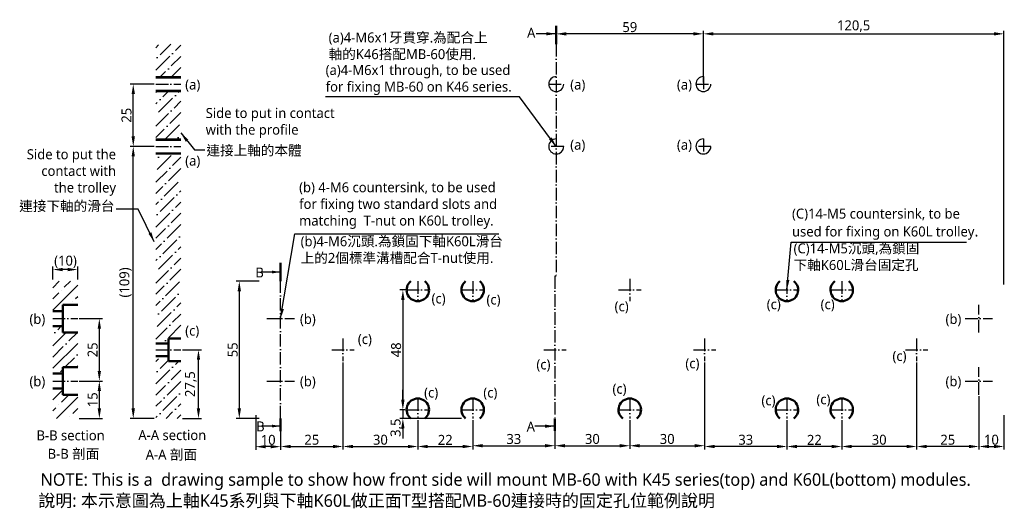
# Model space of a CAD drawing. Header units: millimetres. Extents: x 386 to 781, y 225 to 420.
import ezdxf

# ---------------------------------------------------------------- set-up
doc = ezdxf.new("R2010")
doc.units = ezdxf.units.MM
doc.linetypes.add('中心線5', pattern=[7.2, 5, -1, 0.2, -1])
doc.layers.add('中心線', color=5, linetype='中心線5', plot=False)
doc.layers.add('標註線', color=3, linetype='Continuous', plot=False)
doc.layers.add('外框線', color=7, linetype='Continuous', lineweight=50, plot=False)
doc.styles.get("Standard").update_dxf_attribs({"font": 'msjh.ttf'})
doc.dimstyles.new('ISO-25', dxfattribs={"dimtxt": 4, "dimasz": 4, "dimexe": 1.25, "dimexo": 0.625, "dimtad": 1, "dimdec": 8, "dimtxsty": 'Standard', "dimcen": 2.5, "dimadec": 0, "dimazin": 0, "dimtfac": 1, "dimtdec": 8, "dimtmove": 0, "dimatfit": 3, "dimfxl": 0, "dimarcsym": 0})

# ---------------------------------------------------------------- blocks, each defined once
blk = doc.blocks.new('*D1')
at = {"layer": 'Defpoints', "color": 0}
for p in [(409.27, 275.63), (417.95, 275.63), (409.27, 260.63)]:
    blk.add_point(p, dxfattribs=at)
at = {"layer": '標註線', "color": 0, "lineweight": -2}
for p, q in [((409.89, 275.63), (419.2, 275.63)), ((417.95, 264.63), (417.95, 271.63)), ((409.89, 260.63), (419.2, 260.63))]:
    blk.add_line(p, q, dxfattribs=at)
at = {"layer": '標註線', "color": 0}
for points in [[(417.28, 271.63), (418.62, 271.63), (417.95, 275.63)], [(417.28, 264.63), (418.62, 264.63), (417.95, 260.63)]]:
    blk.add_solid(points, dxfattribs=at)
at = {"layer": '標註線', "color": 0, "insert": (415.25, 268.13), "char_height": 4, "attachment_point": 5, "rotation": 90}
blk.add_mtext('15', dxfattribs=at)
blk = doc.blocks.new('*D2')
at = {"layer": 'Defpoints', "color": 0}
for p in [(409.27, 300.63), (417.95, 300.63), (409.27, 275.63)]:
    blk.add_point(p, dxfattribs=at)
at = {"layer": '標註線', "color": 0, "lineweight": -2}
for p, q in [((409.89, 300.63), (419.2, 300.63)), ((417.95, 279.63), (417.95, 296.63)), ((409.89, 275.63), (419.2, 275.63))]:
    blk.add_line(p, q, dxfattribs=at)
at = {"layer": '標註線', "color": 0}
for points in [[(417.28, 296.63), (418.62, 296.63), (417.95, 300.63)], [(417.28, 279.63), (418.62, 279.63), (417.95, 275.63)]]:
    blk.add_solid(points, dxfattribs=at)
at = {"layer": '標註線', "color": 0, "insert": (415.26, 288.13), "char_height": 4, "attachment_point": 5, "rotation": 90}
blk.add_mtext('25', dxfattribs=at)
blk = doc.blocks.new('*D3')
at = {"layer": 'Defpoints', "color": 0}
for p in [(399.27, 320.31), (399.27, 315.63), (409.27, 315.63)]:
    blk.add_point(p, dxfattribs=at)
at = {"layer": '標註線', "color": 0, "lineweight": -2}
for p, q in [((399.27, 316.26), (399.27, 321.56)), ((405.27, 320.31), (403.27, 320.31)), ((409.27, 316.26), (409.27, 321.56))]:
    blk.add_line(p, q, dxfattribs=at)
at = {"layer": '標註線', "color": 0}
for points in [[(403.27, 320.97), (403.27, 319.64), (399.27, 320.31)], [(405.27, 320.97), (405.27, 319.64), (409.27, 320.31)]]:
    blk.add_solid(points, dxfattribs=at)
at = {"layer": '標註線', "color": 0, "insert": (404.38, 323.43), "char_height": 4, "attachment_point": 5}
blk.add_mtext('(10)', dxfattribs=at)
blk = doc.blocks.new('*D4')
at = {"layer": 'Defpoints', "color": 0}
for p in [(482.65, 315.63), (474.08, 260.63), (482.65, 260.63)]:
    blk.add_point(p, dxfattribs=at)
at = {"layer": '標註線', "color": 0, "lineweight": -2}
for p, q in [((482.02, 315.63), (472.83, 315.63)), ((474.08, 311.63), (474.08, 264.63)), ((482.02, 260.63), (472.83, 260.63))]:
    blk.add_line(p, q, dxfattribs=at)
at = {"layer": '標註線', "color": 0}
for points in [[(473.41, 311.63), (474.74, 311.63), (474.08, 315.63)], [(473.41, 264.63), (474.74, 264.63), (474.08, 260.63)]]:
    blk.add_solid(points, dxfattribs=at)
at = {"layer": '標註線', "color": 0, "insert": (471.42, 288.13), "char_height": 4, "attachment_point": 5, "rotation": 90}
blk.add_mtext('55', dxfattribs=at)
blk = doc.blocks.new('*D5')
at = {"layer": 'Defpoints', "color": 0}
for p in [(780.65, 414.75), (660.15, 394.63), (780.65, 313.63)]:
    blk.add_point(p, dxfattribs=at)
at = {"layer": '標註線', "color": 0, "lineweight": -2}
for p, q in [((660.15, 395.26), (660.15, 416)), ((664.15, 414.75), (776.65, 414.75)), ((780.65, 314.26), (780.65, 416))]:
    blk.add_line(p, q, dxfattribs=at)
at = {"layer": '標註線', "color": 0}
for points in [[(664.15, 415.42), (664.15, 414.08), (660.15, 414.75)], [(776.65, 415.42), (776.65, 414.08), (780.65, 414.75)]]:
    blk.add_solid(points, dxfattribs=at)
at = {"layer": '標註線', "color": 0, "insert": (720.4, 417.79), "char_height": 4, "attachment_point": 5}
blk.add_mtext('120,5', dxfattribs=at)
blk = doc.blocks.new('*D6')
at = {"layer": 'Defpoints', "color": 0}
for p in [(450.62, 288.13), (457.7, 288.13), (450.62, 260.63)]:
    blk.add_point(p, dxfattribs=at)
at = {"layer": '標註線', "color": 0, "lineweight": -2}
for p, q in [((451.25, 288.13), (458.95, 288.13)), ((457.7, 264.63), (457.7, 284.13)), ((451.25, 260.63), (458.95, 260.63))]:
    blk.add_line(p, q, dxfattribs=at)
at = {"layer": '標註線', "color": 0}
for points in [[(457.03, 284.13), (458.37, 284.13), (457.7, 288.13)], [(457.03, 264.63), (458.37, 264.63), (457.7, 260.63)]]:
    blk.add_solid(points, dxfattribs=at)
at = {"layer": '標註線', "color": 0, "insert": (454.67, 274.38), "char_height": 4, "attachment_point": 5, "rotation": 90}
blk.add_mtext('27,5', dxfattribs=at)
blk = doc.blocks.new('*D7')
at = {"layer": 'Defpoints', "color": 0}
for p in [(431.55, 369.63), (440.62, 369.63), (440.62, 260.63)]:
    blk.add_point(p, dxfattribs=at)
at = {"layer": '標註線', "color": 0, "lineweight": -2}
for p, q in [((440, 369.63), (430.3, 369.63)), ((431.55, 264.63), (431.55, 365.63)), ((440, 260.63), (430.3, 260.63))]:
    blk.add_line(p, q, dxfattribs=at)
at = {"layer": '標註線', "color": 0}
for points in [[(430.88, 365.63), (432.22, 365.63), (431.55, 369.63)], [(430.88, 264.63), (432.22, 264.63), (431.55, 260.63)]]:
    blk.add_solid(points, dxfattribs=at)
at = {"layer": '標註線', "color": 0, "insert": (428.43, 315.13), "char_height": 4, "attachment_point": 5, "rotation": 90}
blk.add_mtext('(109)', dxfattribs=at)
blk = doc.blocks.new('*D8')
at = {"layer": 'Defpoints', "color": 0}
for p in [(431.55, 394.63), (440.62, 394.63), (440.62, 369.63)]:
    blk.add_point(p, dxfattribs=at)
at = {"layer": '標註線', "color": 0, "lineweight": -2}
for p, q in [((440, 394.63), (430.3, 394.63)), ((431.55, 373.63), (431.55, 390.63)), ((440, 369.63), (430.3, 369.63))]:
    blk.add_line(p, q, dxfattribs=at)
at = {"layer": '標註線', "color": 0}
for points in [[(430.88, 390.63), (432.22, 390.63), (431.55, 394.63)], [(430.88, 373.63), (432.22, 373.63), (431.55, 369.63)]]:
    blk.add_solid(points, dxfattribs=at)
at = {"layer": '標註線', "color": 0, "insert": (428.86, 382.13), "char_height": 4, "attachment_point": 5, "rotation": 90}
blk.add_mtext('25', dxfattribs=at)
blk = doc.blocks.new('*D10')
at = {"layer": 'Defpoints', "color": 0}
for p in [(515.65, 283.63), (490.65, 260.63), (515.65, 249.4)]:
    blk.add_point(p, dxfattribs=at)
at = {"layer": '標註線', "color": 0, "lineweight": -2}
for p, q in [((515.65, 283.01), (515.65, 248.15)), ((490.65, 260.01), (490.65, 248.15)), ((494.65, 249.4), (511.65, 249.4))]:
    blk.add_line(p, q, dxfattribs=at)
at = {"layer": '標註線', "color": 0}
for points in [[(494.65, 250.07), (494.65, 248.73), (490.65, 249.4)], [(511.65, 250.07), (511.65, 248.73), (515.65, 249.4)]]:
    blk.add_solid(points, dxfattribs=at)
at = {"layer": '標註線', "color": 0, "insert": (503.15, 252.09), "char_height": 4, "attachment_point": 5}
blk.add_mtext('25', dxfattribs=at)
blk = doc.blocks.new('*D13')
at = {"layer": 'Defpoints', "color": 0}
for p in [(745.65, 283.63), (770.65, 270.13), (745.65, 249.4)]:
    blk.add_point(p, dxfattribs=at)
at = {"layer": '標註線', "color": 0, "lineweight": -2}
for p, q in [((745.65, 283.01), (745.65, 248.15)), ((770.65, 269.51), (770.65, 248.15)), ((766.65, 249.4), (749.65, 249.4))]:
    blk.add_line(p, q, dxfattribs=at)
at = {"layer": '標註線', "color": 0}
for points in [[(749.65, 250.07), (749.65, 248.73), (745.65, 249.4)], [(766.65, 250.07), (766.65, 248.73), (770.65, 249.4)]]:
    blk.add_solid(points, dxfattribs=at)
at = {"layer": '標註線', "color": 0, "insert": (758.15, 252.09), "char_height": 4, "attachment_point": 5}
blk.add_mtext('25', dxfattribs=at)
blk = doc.blocks.new('*D16')
at = {"layer": 'Defpoints', "color": 0}
for p in [(601.15, 414.75), (601.15, 410.63), (660.15, 397.13)]:
    blk.add_point(p, dxfattribs=at)
at = {"layer": '標註線', "color": 0, "lineweight": -2}
for p, q in [((601.15, 411.26), (601.15, 416)), ((656.15, 414.75), (605.15, 414.75)), ((660.15, 397.76), (660.15, 416))]:
    blk.add_line(p, q, dxfattribs=at)
at = {"layer": '標註線', "color": 0}
for points in [[(605.15, 415.42), (605.15, 414.08), (601.15, 414.75)], [(656.15, 415.42), (656.15, 414.08), (660.15, 414.75)]]:
    blk.add_solid(points, dxfattribs=at)
at = {"layer": '標註線', "color": 0, "insert": (630.65, 417.44), "char_height": 4, "attachment_point": 5}
blk.add_mtext('59', dxfattribs=at)
blk = doc.blocks.new('*D18')
at = {"layer": 'Defpoints', "color": 0}
for p in [(745.65, 283.63), (715.65, 260.63), (715.65, 249.4)]:
    blk.add_point(p, dxfattribs=at)
at = {"layer": '標註線', "color": 0, "lineweight": -2}
for p, q in [((745.65, 283.01), (745.65, 248.15)), ((715.65, 260.01), (715.65, 248.15)), ((741.65, 249.4), (719.65, 249.4))]:
    blk.add_line(p, q, dxfattribs=at)
at = {"layer": '標註線', "color": 0}
for points in [[(719.65, 250.07), (719.65, 248.73), (715.65, 249.4)], [(741.65, 250.07), (741.65, 248.73), (745.65, 249.4)]]:
    blk.add_solid(points, dxfattribs=at)
at = {"layer": '標註線', "color": 0, "insert": (730.65, 252.09), "char_height": 4, "attachment_point": 5}
blk.add_mtext('30', dxfattribs=at)
blk = doc.blocks.new('*D19')
at = {"layer": 'Defpoints', "color": 0}
for p in [(515.65, 283.01), (545.65, 260.63), (545.65, 249.4)]:
    blk.add_point(p, dxfattribs=at)
at = {"layer": '標註線', "color": 0, "lineweight": -2}
for p, q in [((515.65, 282.38), (515.65, 248.15)), ((545.65, 260.01), (545.65, 248.15)), ((519.65, 249.4), (541.65, 249.4))]:
    blk.add_line(p, q, dxfattribs=at)
at = {"layer": '標註線', "color": 0}
for points in [[(519.65, 250.07), (519.65, 248.73), (515.65, 249.4)], [(541.65, 250.07), (541.65, 248.73), (545.65, 249.4)]]:
    blk.add_solid(points, dxfattribs=at)
at = {"layer": '標註線', "color": 0, "insert": (530.65, 252.09), "char_height": 4, "attachment_point": 5}
blk.add_mtext('30', dxfattribs=at)
blk = doc.blocks.new('*D20')
at = {"layer": 'Defpoints', "color": 0}
for p in [(545.65, 260.63), (567.65, 260.63), (567.65, 249.4)]:
    blk.add_point(p, dxfattribs=at)
at = {"layer": '標註線', "color": 0, "lineweight": -2}
for p, q in [((545.65, 260.01), (545.65, 248.15)), ((567.65, 260.01), (567.65, 248.15)), ((549.65, 249.4), (563.65, 249.4))]:
    blk.add_line(p, q, dxfattribs=at)
at = {"layer": '標註線', "color": 0}
for points in [[(549.65, 250.07), (549.65, 248.73), (545.65, 249.4)], [(563.65, 250.07), (563.65, 248.73), (567.65, 249.4)]]:
    blk.add_solid(points, dxfattribs=at)
at = {"layer": '標註線', "color": 0, "insert": (556.65, 252.06), "char_height": 4, "attachment_point": 5}
blk.add_mtext('22', dxfattribs=at)
blk = doc.blocks.new('*D21')
at = {"layer": 'Defpoints', "color": 0}
for p in [(693.65, 260.63), (715.65, 260.63), (693.65, 249.4)]:
    blk.add_point(p, dxfattribs=at)
at = {"layer": '標註線', "color": 0, "lineweight": -2}
for p, q in [((693.65, 260.01), (693.65, 248.15)), ((715.65, 260.01), (715.65, 248.15)), ((711.65, 249.4), (697.65, 249.4))]:
    blk.add_line(p, q, dxfattribs=at)
at = {"layer": '標註線', "color": 0}
for points in [[(697.65, 250.07), (697.65, 248.73), (693.65, 249.4)], [(711.65, 250.07), (711.65, 248.73), (715.65, 249.4)]]:
    blk.add_solid(points, dxfattribs=at)
at = {"layer": '標註線', "color": 0, "insert": (704.65, 252.06), "char_height": 4, "attachment_point": 5}
blk.add_mtext('22', dxfattribs=at)
blk = doc.blocks.new('*D22')
at = {"layer": 'Defpoints', "color": 0}
for p in [(567.65, 260.63), (600.65, 260.63), (600.65, 249.71)]:
    blk.add_point(p, dxfattribs=at)
at = {"layer": '標註線', "color": 0, "lineweight": -2}
for p, q in [((567.65, 260.01), (567.65, 248.46)), ((600.65, 260.01), (600.65, 248.46)), ((571.65, 249.71), (596.65, 249.71))]:
    blk.add_line(p, q, dxfattribs=at)
at = {"layer": '標註線', "color": 0}
for points in [[(571.65, 250.38), (571.65, 249.04), (567.65, 249.71)], [(596.65, 250.38), (596.65, 249.04), (600.65, 249.71)]]:
    blk.add_solid(points, dxfattribs=at)
at = {"layer": '標註線', "color": 0, "insert": (584.15, 252.4), "char_height": 4, "attachment_point": 5}
blk.add_mtext('33', dxfattribs=at)
blk = doc.blocks.new('*D23')
at = {"layer": 'Defpoints', "color": 0}
for p in [(660.65, 283.63), (693.65, 260.63), (660.65, 249.4)]:
    blk.add_point(p, dxfattribs=at)
at = {"layer": '標註線', "color": 0, "lineweight": -2}
for p, q in [((660.65, 283.01), (660.65, 248.15)), ((693.65, 260.01), (693.65, 248.15)), ((689.65, 249.4), (664.65, 249.4))]:
    blk.add_line(p, q, dxfattribs=at)
at = {"layer": '標註線', "color": 0}
for points in [[(664.65, 250.07), (664.65, 248.73), (660.65, 249.4)], [(689.65, 250.07), (689.65, 248.73), (693.65, 249.4)]]:
    blk.add_solid(points, dxfattribs=at)
at = {"layer": '標註線', "color": 0, "insert": (677.15, 252.09), "char_height": 4, "attachment_point": 5}
blk.add_mtext('33', dxfattribs=at)
blk = doc.blocks.new('*D24')
at = {"layer": 'Defpoints', "color": 0}
for p in [(600.65, 260.63), (630.65, 260.63), (630.65, 249.71)]:
    blk.add_point(p, dxfattribs=at)
at = {"layer": '標註線', "color": 0, "lineweight": -2}
for p, q in [((600.65, 260.01), (600.65, 248.46)), ((630.65, 260.01), (630.65, 248.46)), ((604.65, 249.71), (626.65, 249.71))]:
    blk.add_line(p, q, dxfattribs=at)
at = {"layer": '標註線', "color": 0}
for points in [[(604.65, 250.38), (604.65, 249.04), (600.65, 249.71)], [(626.65, 250.38), (626.65, 249.04), (630.65, 249.71)]]:
    blk.add_solid(points, dxfattribs=at)
at = {"layer": '標註線', "color": 0, "insert": (615.65, 252.4), "char_height": 4, "attachment_point": 5}
blk.add_mtext('30', dxfattribs=at)
blk = doc.blocks.new('*D25')
at = {"layer": 'Defpoints', "color": 0}
for p in [(660.65, 283.01), (630.65, 260.01), (660.65, 249.71)]:
    blk.add_point(p, dxfattribs=at)
at = {"layer": '標註線', "color": 0, "lineweight": -2}
for p, q in [((660.65, 282.38), (660.65, 248.46)), ((630.65, 259.38), (630.65, 248.46)), ((634.65, 249.71), (656.65, 249.71))]:
    blk.add_line(p, q, dxfattribs=at)
at = {"layer": '標註線', "color": 0}
for points in [[(634.65, 250.38), (634.65, 249.04), (630.65, 249.71)], [(656.65, 250.38), (656.65, 249.04), (660.65, 249.71)]]:
    blk.add_solid(points, dxfattribs=at)
at = {"layer": '標註線', "color": 0, "insert": (645.65, 252.4), "char_height": 4, "attachment_point": 5}
blk.add_mtext('30', dxfattribs=at)
blk = doc.blocks.new('*D26')
at = {"layer": 'Defpoints', "color": 0}
for p in [(480.65, 262.63), (490.65, 260.63), (480.65, 249.34)]:
    blk.add_point(p, dxfattribs=at)
at = {"layer": '標註線', "color": 0, "lineweight": -2}
for p, q in [((480.65, 262.01), (480.65, 248.09)), ((490.65, 260.01), (490.65, 248.09)), ((486.65, 249.34), (484.65, 249.34))]:
    blk.add_line(p, q, dxfattribs=at)
at = {"layer": '標註線', "color": 0}
for points in [[(484.65, 250), (484.65, 248.67), (480.65, 249.34)], [(486.65, 250), (486.65, 248.67), (490.65, 249.34)]]:
    blk.add_solid(points, dxfattribs=at)
at = {"layer": '標註線', "color": 0, "insert": (485.65, 252.04), "char_height": 4, "attachment_point": 5}
blk.add_mtext('10', dxfattribs=at)
blk = doc.blocks.new('*D27')
at = {"layer": 'Defpoints', "color": 0}
for p in [(770.65, 270.13), (780.65, 262.63), (780.65, 249.4)]:
    blk.add_point(p, dxfattribs=at)
at = {"layer": '標註線', "color": 0, "lineweight": -2}
for p, q in [((770.65, 269.51), (770.65, 248.15)), ((780.65, 262.01), (780.65, 248.15)), ((774.65, 249.4), (776.65, 249.4))]:
    blk.add_line(p, q, dxfattribs=at)
at = {"layer": '標註線', "color": 0}
for points in [[(774.65, 250.07), (774.65, 248.73), (770.65, 249.4)], [(776.65, 250.07), (776.65, 248.73), (780.65, 249.4)]]:
    blk.add_solid(points, dxfattribs=at)
at = {"layer": '標註線', "color": 0, "insert": (775.65, 252.1), "char_height": 4, "attachment_point": 5}
blk.add_mtext('10', dxfattribs=at)
blk = doc.blocks.new('*D36')
at = {"layer": 'Defpoints', "color": 0}
for p in [(541.15, 312.13), (539.66, 264.13), (541.15, 264.13)]:
    blk.add_point(p, dxfattribs=at)
at = {"layer": '標註線', "color": 0, "lineweight": -2}
for p, q in [((540.52, 312.13), (538.41, 312.13)), ((539.66, 308.13), (539.66, 268.13)), ((540.52, 264.13), (538.41, 264.13))]:
    blk.add_line(p, q, dxfattribs=at)
at = {"layer": '標註線', "color": 0}
for points in [[(538.99, 308.13), (540.32, 308.13), (539.66, 312.13)], [(538.99, 268.13), (540.32, 268.13), (539.66, 264.13)]]:
    blk.add_solid(points, dxfattribs=at)
at = {"layer": '標註線', "color": 0, "insert": (536.96, 288.13), "char_height": 4, "attachment_point": 5, "rotation": 90}
blk.add_mtext('48', dxfattribs=at)
blk = doc.blocks.new('*D37')
at = {"layer": 'Defpoints', "color": 0}
for p in [(539.66, 260.63), (541.15, 264.13), (563.75, 260.63)]:
    blk.add_point(p, dxfattribs=at)
at = {"layer": '標註線', "color": 0, "lineweight": -2}
for p, q in [((539.66, 268.13), (539.66, 272.13)), ((540.52, 264.13), (538.41, 264.13)), ((563.12, 260.63), (538.41, 260.63)), ((539.66, 264.13), (539.66, 260.63)), ((539.66, 256.63), (539.66, 252.63))]:
    blk.add_line(p, q, dxfattribs=at)
at = {"layer": '標註線', "color": 0}
for points in [[(538.99, 268.13), (540.32, 268.13), (539.66, 264.13)], [(538.99, 256.63), (540.32, 256.63), (539.66, 260.63)]]:
    blk.add_solid(points, dxfattribs=at)
at = {"layer": '標註線', "color": 0, "insert": (537.07, 256.93), "char_height": 4, "attachment_point": 5, "rotation": 90}
blk.add_mtext('3,5', dxfattribs=at)

msp = doc.modelspace()

# ---------------------------------------------------------------- hatches: boundary and pattern name
h = msp.add_hatch()
h.set_pattern_fill('ANSI36', color=256)
h.paths.add_polyline_path([(450.62326011, 283.63406757), (445.62326011, 283.63406757), (445.62326011, 285.63406757), (440.62326011, 285.63406757), (440.62326011, 260.63406757), (450.62326011, 260.63406757)])
h.paths.add_polyline_path([(450.62326011, 366.63406757), (440.62326011, 366.63406757), (440.62326011, 290.63406757), (445.62326011, 290.63406757), (445.62326011, 292.63406757), (450.62326011, 292.63406757)])
h.paths.add_polyline_path([(450.62326011, 391.63406757), (440.62326011, 391.63406757), (440.62326011, 372.63406757), (450.62326011, 372.63406757)])
h.paths.add_polyline_path([(450.62326011, 410.63406757), (440.62326011, 410.63406757), (440.62326011, 397.63406757), (450.62326011, 397.63406757)])
h = msp.add_hatch()
h.set_pattern_fill('ANSI35', color=256, style=0)
h.set_pattern_definition([(45, (213.791, 23.417), (-4.49013, 4.49013), []), (45, (218.281, 23.417), (-4.49013, 4.49013), [7.9375, -1.5875, 0, -1.5875])])
h.paths.add_polyline_path([(409.26682593, 281.13406757), (409.26682593, 295.13406757), (403.26682593, 295.13406757), (403.26682593, 297.63406757), (399.26682593, 297.63406757), (399.26682593, 278.63406757), (403.26682593, 278.63406757), (403.26682593, 281.13406757)])

# ---------------------------------------------------------------- linework, layer by layer
for p, q in [((440.62326011, 397.63406757), (450.62326011, 397.63406757)), ((440.62326011, 397.13406757), (450.62326011, 397.13406757)), ((440.62326011, 392.13406757), (450.62326011, 392.13406757)), ((440.62326011, 391.63406757), (450.62326011, 391.63406757)), ((440.62326011, 372.63406757), (450.62326011, 372.63406757)), ((440.62326011, 372.13406757), (450.62326011, 372.13406757)), ((440.62326011, 367.13406757), (450.62326011, 367.13406757)), ((440.62326011, 366.63406757), (450.62326011, 366.63406757)), ((399.26682593, 313.03894259), (401.86195092, 315.63406757)), ((399.26682593, 304.05868647), (409.26682593, 314.05868647)), ((402.78191355, 312.06390021), (402.78191355, 312.06390021)), ((403.90444557, 313.18643222), (406.35208092, 315.63406757)), ((399.26682593, 308.54881259), (401.65938154, 310.94136819)), ((408.39457363, 308.69630416), (409.26682593, 309.56855647)), ((405.83233704, 306.13406757), (406.1495096, 306.45124013)), ((407.27204161, 307.57377215), (407.27204161, 307.57377215)), ((399.26682593, 272.6277881), (399.2731054, 272.63406757)), ((399.26682593, 268.13766198), (403.26682593, 272.13766198)), ((400.74348764, 260.63406757), (409.26682593, 269.15740586)), ((402.78191355, 267.1626196), (405.75336152, 270.13406757)), ((399.26682593, 263.64753198), (400.53684952, 264.91755557)), ((401.65938154, 266.04008759), (401.65938154, 266.04008759)), ((407.27204161, 262.67249154), (409.26682593, 264.66727586)), ((406.1495096, 261.54995953), (406.1495096, 261.54995953))]:
    msp.add_line(p, q)
for centre in [(601.14803058, 394.63406757), (660.14803058, 394.63406757), (601.14803058, 369.63406757), (660.14803058, 369.63406757)]:
    msp.add_arc(centre, 3, 90, 0)
at = {"layer": '中心線'}
for p, q in [((601.14803058, 410.63406757), (601.14803058, 317.61579576)), ((660.14803058, 397.63406757), (660.14803058, 391.63406757)), ((440.62326011, 394.63406757), (450.62326011, 394.63406757)), ((598.14803058, 394.63406757), (604.14803058, 394.63406757)), ((657.14803058, 394.63406757), (663.14803058, 394.63406757)), ((660.14803058, 372.63406757), (660.14803058, 366.63406757)), ((440.62326011, 369.63406757), (450.62326011, 369.63406757)), ((604.14803058, 369.63406757), (598.14803058, 369.63406757)), ((663.14803058, 369.63406757), (657.14803058, 369.63406757)), ((601.14803058, 317.61579576), (600.64803058, 317.61579576)), ((600.64803058, 317.61579576), (600.64803058, 260.63406757)), ((630.64803058, 316.63406757), (630.64803058, 307.63406757)), ((490.64803058, 260.63406757), (490.64803058, 315.63406757)), ((541.14803058, 312.13406757), (550.14803058, 312.13406757)), ((545.64803058, 315.63406757), (545.64803058, 307.63406757)), ((563.14803058, 312.13406757), (572.14803058, 312.13406757)), ((567.64803058, 315.63406757), (567.64803058, 307.63406757)), ((626.14803058, 312.13406757), (635.14803058, 312.13406757)), ((689.14803058, 312.13406757), (698.14803058, 312.13406757)), ((693.64803058, 315.63406757), (693.64803058, 307.63406757)), ((711.14803058, 312.13406757), (720.14803058, 312.13406757)), ((715.64803058, 315.63406757), (715.64803058, 307.63406757)), ((770.64803058, 295.13406757), (770.64803058, 306.13406757)), ((399.26682593, 300.63406757), (409.26682593, 300.63406757)), ((485.14803058, 300.63406757), (496.14803058, 300.63406757)), ((765.14803058, 300.63406757), (776.14803058, 300.63406757)), ((515.64803058, 292.63406757), (515.64803058, 283.63406757)), ((660.64803058, 292.63406757), (660.64803058, 283.63406757)), ((745.64803058, 292.63406757), (745.64803058, 283.63406757)), ((440.62326011, 288.13406757), (450.62326011, 288.13406757)), ((511.14803058, 288.13406757), (520.14803058, 288.13406757)), ((596.14803058, 288.13406757), (605.14803058, 288.13406757)), ((656.14803058, 288.13406757), (665.14803058, 288.13406757)), ((741.14803058, 288.13406757), (750.14803058, 288.13406757)), ((770.64803058, 270.13406757), (770.64803058, 281.13406757)), ((399.26682593, 275.63406757), (409.26682593, 275.63406757)), ((485.14803058, 275.63406757), (496.14803058, 275.63406757)), ((765.14803058, 275.63406757), (776.14803058, 275.63406757)), ((545.64803058, 268.63406757), (545.64803058, 260.63406757)), ((567.64803058, 268.63406757), (567.64803058, 260.63406757)), ((630.64803058, 268.63406757), (630.64803058, 260.63406757)), ((693.64803058, 268.63406757), (693.64803058, 260.63406757)), ((715.64803058, 268.63406757), (715.64803058, 260.63406757)), ((541.14803058, 264.13406757), (550.14803058, 264.13406757)), ((563.14803058, 264.13406757), (572.14803058, 264.13406757)), ((626.14803058, 264.13406757), (635.14803058, 264.13406757)), ((689.14803058, 264.13406757), (698.14803058, 264.13406757)), ((711.14803058, 264.13406757), (720.14803058, 264.13406757))]:
    msp.add_line(p, q, dxfattribs=at)
at = {"layer": '外框線', "lineweight": 50}
for p, q in [((403.26682593, 295.13406757), (403.26682593, 306.13406757)), ((403.26682593, 306.13406757), (409.26682593, 306.13406757)), ((399.26682593, 303.63406757), (403.26682593, 303.63406757)), ((399.26682593, 297.63406757), (403.26682593, 297.63406757)), ((403.26682593, 295.13406757), (409.26682593, 295.13406757)), ((403.26682593, 270.13406757), (403.26682593, 281.13406757)), ((403.26682593, 281.13406757), (409.26682593, 281.13406757)), ((399.26682593, 278.63406757), (403.26682593, 278.63406757)), ((399.26682593, 272.63406757), (403.26682593, 272.63406757)), ((403.26682593, 270.13406757), (409.26682593, 270.13406757))]:
    msp.add_line(p, q, dxfattribs=at)
at = {"layer": '外框線'}
for p, q in [((445.62326011, 292.63406757), (450.62326011, 292.63406757)), ((445.62326011, 292.63406757), (445.62326011, 283.63406757)), ((440.62326011, 290.63406757), (445.62326011, 290.63406757)), ((440.62326011, 285.63406757), (445.62326011, 285.63406757)), ((445.62326011, 283.63406757), (450.62326011, 283.63406757))]:
    msp.add_line(p, q, dxfattribs=at)
for centre, start, end in [((545.64803058, 312.13406757), 128.942441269, 51.057558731), ((567.64803058, 312.13406757), 128.942441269, 51.057558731), ((693.64803058, 312.13406757), 128.942441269, 51.057558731), ((715.64803058, 312.13406757), 128.942441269, 51.057558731), ((545.64803058, 264.13406757), 308.942441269, 231.057558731), ((567.64803058, 264.13406757), 308.942441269, 231.057558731), ((630.64803058, 264.13406757), 308.942441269, 231.057558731), ((693.64803058, 264.13406757), 308.942441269, 231.057558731), ((715.64803058, 264.13406757), 308.942441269, 231.057558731)]:
    msp.add_arc(centre, 4.5, start, end, dxfattribs=at)
at = {"layer": '標註線', "lineweight": 50}
for p, q in [((601.14803058, 410.63406757), (601.14803058, 417.92328352)), ((490.64803058, 315.63406757), (490.64803058, 322.98087432)), ((490.64803058, 255.52049374), (490.64803058, 260.63406757)), ((600.64803058, 260.63406757), (600.64803058, 255.66665822))]:
    msp.add_line(p, q, dxfattribs=at)

# ---------------------------------------------------------------- texts
for s, insert, char_height, attachment_point in [('(a)4-M6x1 through, to be used \\Pfor fixing MB-60 on K46 series.', (508.69038134, 402.25687417), 4, 1), ('Side to put in contact\\Pwith the profile', (460.60166888, 385.01822992), 4, 1), ('Side to put the\\Pcontact with\\Pthe trolley', (424.64240421, 349.82765032), 4, 9), ('(b) 4-M6 countersink, to be used\\Pfor fixing two standard slots and\\Pmatching  T-nut on K60L trolley.', (498.06191586, 355.26331622), 4, 1), ('{\\H0.88889x;(C)14-M5 countersink, to be \\Pused for fixing on K60L trolley}.', (695.70307576, 344.72392474), 4.5, 1), ('NOTE: This is a  drawing sample to show how front side will mount MB-60 with K45 series(top) and K60L(bottom) modules.', (394.35961923, 238.66472887), 5, 1)]:
    msp.add_mtext(s, dxfattribs=dict(insert=insert, char_height=char_height, attachment_point=attachment_point))
at = {"linetype": '中心線5', "lineweight": 50, "char_height": 4, "width": 2.486899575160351e-14, "attachment_point": 1}
for s, insert in [('B-B section', (392.76260632, 255.85605973)), ('A-A section', (433.58865258, 255.9698669))]:
    msp.add_mtext(s, dxfattribs=dict(at, insert=insert))
at = {"layer": '標註線'}
for s, insert, char_height, attachment_point in [('(a)4-M6x1牙貫穿.為配合上\\P軸的K46搭配MB-60使用.', (509.89782884, 415.28231365), 4, 1), ('(a)', (452.38064856, 396.44605284), 4, 1), ('(a)', (606.76234783, 396.44605284), 4, 1), ('(a)', (649.55088355, 396.44605284), 4, 1), ('(a)', (606.76234783, 372.30894202), 4, 1), ('(a)', (649.55088355, 372.30894202), 4, 1), ('連接上軸的本體', (460.88979994, 370.04697395), 4, 1), ('(a)', (452.38064856, 365.92876071), 4, 1), ('連接下軸的滑台', (424.01740421, 343.29674377), 4, 9), ('(b)4-M6沉頭.為鎖固下軸K60L滑台\\P上的2個標準溝槽配合T-nut使用.', (498.67000062, 333.63413595), 4, 1), ('(C)14-M5沉頭,為鎖固\\P下軸K60L滑台固定孔', (696.33132405, 330.79757636), 4, 1), ('(c)', (551.16247311, 310.71946596), 4, 1), ('(c)', (573.19221437, 310.29600813), 4, 1), ('(c)', (624.55560057, 307.57909477), 4, 1), ('(c)', (685.56103951, 308.42601119), 4, 1), ('(c)', (707.16713262, 308.42601119), 4, 1), ('(b)', (389.9355523, 302.49851046), 4, 1), ('(b)', (498.39203769, 302.49851046), 4, 1), ('(b)', (757.25617737, 302.49851046), 4, 1), ('(c)', (452.38064856, 297.83955857), 4, 1), ('(c)', (521.60892337, 294.4518944), 4, 1), ('(c)', (593.20558362, 284.28890037), 4, 1), ('(c)', (652.94007578, 284.7123582), 4, 1), ('(c)', (735.97525598, 287.6765653), 4, 1), ('(b)', (389.9355523, 277.51448398), 4, 1), ('(b)', (498.39203769, 277.51448398), 4, 1), ('(b)', (757.25617737, 277.51448398), 4, 1), ('(c)', (548.19693021, 273.03169695), 4, 1), ('(c)', (571.92126758, 273.03169695), 4, 1), ('(c)', (623.7083031, 274.54936417), 4, 1), ('(c)', (683.44279525, 269.89132575), 4, 1), ('(c)', (705.47253651, 270.31478358), 4, 1), ('說明: 本示意圖為上軸K45系列與下軸K60L做正面T型搭配MB-60連接時的固定孔位範例說明', (393.45949853, 230.23513466), 5, 1)]:
    msp.add_mtext(s, dxfattribs=dict(at, insert=insert, char_height=char_height, attachment_point=attachment_point))
at = {"layer": '標註線', "linetype": '中心線5', "lineweight": 50, "char_height": 4, "attachment_point": 1}
for s, insert in [('A', (589.461069, 417.19361582)), ('B', (480.52043686, 321.11890131)), ('B', (480.82692862, 259.45347997)), ('A', (589.29024832, 259.38774563))]:
    msp.add_mtext(s, dxfattribs=dict(at, insert=insert))
at = {"layer": '標註線', "linetype": '中心線5', "lineweight": 50, "char_height": 4, "width": 2.486899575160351e-14, "attachment_point": 1}
for s, insert in [('B-B 剖面', (397.2309631, 248.47727774)), ('A-A 剖面', (436.529646, 248.15646113))]:
    msp.add_mtext(s, dxfattribs=dict(at, insert=insert))

# ---------------------------------------------------------------- dimensions: what is measured, and where the dimension line sits
at = {"layer": '標註線'}
for base, p1, p2, picture, middle in [((601.1480305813, 414.7498973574), (660.1480305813, 397.1340675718), (601.1480305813, 410.6340675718), '*D16', (630.6480305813, 417.4420374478)), ((780.6480305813, 414.7498973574), (660.1480305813, 394.6340675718), (780.6480305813, 313.6340675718), '*D5', (720.3980305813, 417.7893583)), ((545.6480305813, 249.4008474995), (515.6480305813, 283.0090675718), (545.6480305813, 260.6340675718), '*D19', (530.6480305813, 252.0929875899)), ((660.6480305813, 249.7087376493), (630.6480305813, 260.0090675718), (660.6480305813, 283.0090675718), '*D25', (645.6480305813, 252.4008777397)), ((660.6480305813, 249.4008474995), (693.6480305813, 260.6340675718), (660.6480305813, 283.6340675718), '*D23', (677.1480305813, 252.0929875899)), ((715.6480305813, 249.4008474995), (745.6480305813, 283.6340675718), (715.6480305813, 260.6340675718), '*D18', (730.6480305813, 252.0929875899)), ((780.6480305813, 249.4008474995), (770.6480305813, 270.1340675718), (780.6480305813, 262.6340675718), '*D27', (775.6480305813, 252.1046079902)), ((480.6480305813, 249.3383168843), (490.6480305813, 260.6340675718), (480.6480305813, 262.6340675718), '*D26', (485.6480305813, 252.0420773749)), ((567.6480305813, 249.4008474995), (545.6480305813, 260.6340675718), (567.6480305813, 260.6340675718), '*D20', (556.6480305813, 252.0594175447)), ((600.6480305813, 249.7087376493), (567.6480305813, 260.6340675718), (600.6480305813, 260.6340675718), '*D22', (584.1480305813, 252.4008777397)), ((630.6480305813, 249.7087376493), (600.6480305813, 260.6340675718), (630.6480305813, 260.6340675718), '*D24', (615.6480305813, 252.4008777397)), ((693.6480305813, 249.4008474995), (715.6480305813, 260.6340675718), (693.6480305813, 260.6340675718), '*D21', (704.6480305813, 252.0594175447))]:
    dim = msp.add_linear_dim(base=base, p1=p1, p2=p2, dimstyle='ISO-25', dxfattribs=at)
    dim.commit()
    dim.dimension.update_dxf_attribs({"geometry": picture, "text_midpoint": middle})
for base, p1, p2, picture, middle in [((431.5513577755, 394.6340675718), (440.6232601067, 369.6340675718), (440.6232601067, 394.6340675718), '*D8', (428.8592176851, 382.1340675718)), ((474.0757191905, 260.6340675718), (482.6480305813, 315.6340675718), (482.6480305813, 260.6340675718), '*D4', (471.4171491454, 288.1340675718)), ((539.6563043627, 264.1340675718), (541.1480305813, 312.1340675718), (541.1480305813, 264.1340675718), '*D36', (536.9641642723, 288.1340675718)), ((417.948823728, 300.6340675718), (409.2668259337, 275.6340675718), (409.2668259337, 300.6340675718), '*D2', (415.2566836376, 288.1340675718)), ((457.6983604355, 288.1340675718), (450.6232601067, 260.6340675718), (450.6232601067, 288.1340675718), '*D6', (454.6705198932, 274.3840675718)), ((417.948823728, 275.6340675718), (409.2668259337, 260.6340675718), (409.2668259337, 275.6340675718), '*D1', (415.2450632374, 268.1340675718))]:
    dim = msp.add_linear_dim(base=base, p1=p1, p2=p2, angle=90, dimstyle='ISO-25', dxfattribs=at)
    dim.commit()
    dim.dimension.update_dxf_attribs({"geometry": picture, "text_midpoint": middle})
dim = msp.add_linear_dim(base=(431.55135778, 369.63406757), p1=(440.62326011, 260.63406757), p2=(440.62326011, 369.63406757), angle=90, text='(109)', dimstyle='ISO-25', dxfattribs=at)
dim.commit()
dim.dimension.update_dxf_attribs({"geometry": '*D7', "text_midpoint": (428.42668056, 315.13406757)})
dim = msp.add_linear_dim(base=(399.26682593, 320.30831691), p1=(409.26682593, 315.63406757), p2=(399.26682593, 315.63406757), angle=180, text='(10)', dimstyle='ISO-25', dxfattribs=at)
dim.commit()
dim.dimension.update_dxf_attribs({"geometry": '*D3', "text_midpoint": (404.38111589, 320.30831691), "dimtype": 160})
for base, p1, p2, picture, middle in [((515.6480305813, 249.4008474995), (490.6480305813, 260.6340675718), (515.6480305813, 283.6340675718), '*D10', (503.1480305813, 252.0929875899)), ((745.6480305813, 249.4008474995), (770.6480305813, 270.1340675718), (745.6480305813, 283.6340675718), '*D13', (758.1480305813, 252.0929875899))]:
    dim = msp.add_linear_dim(base=base, p1=p1, p2=p2, dimstyle='ISO-25', override={"dimtmove": 1}, dxfattribs=at)
    dim.commit()
    dim.dimension.update_dxf_attribs({"geometry": picture, "text_midpoint": middle})
dim = msp.add_linear_dim(base=(539.65630436, 260.63406757), p1=(541.14803058, 264.13406757), p2=(563.74904068, 260.63406757), angle=90, dimstyle='ISO-25', override={"dimtmove": 2}, dxfattribs=at)
dim.commit()
dim.dimension.update_dxf_attribs({"geometry": '*D37', "text_midpoint": (537.07225247, 256.9257686), "dimtype": 160})

# ---------------------------------------------------------------- leaders
for points, override in [([(601.14803058, 414.77299564), (593.0809947, 414.77299564)], {"dimgap": 0.625, "dimtad": 0}), ([(601.14803058, 369.63406757), (586.46565548, 389.57525943), (508.69038134, 389.57525943)], {"dimgap": 0.625, "dimtad": 0}), ([(490.64803058, 300.63406757), (496.37430121, 334.63413595), (578.19399583, 334.63413595)], {"dimgap": 0.625, "dimtad": 0}), ([(693.64803058, 312.13406757), (695.33437307, 331.29932758), (765.61942016, 331.29932758)], {"dimgap": 0.625, "dimtad": 0}), ([(490.64803058, 319.30747095), (482.86570579, 319.30747095)], {"dimasz": 3.5, "dimgap": 0.625, "dimtad": 0}), ([(490.64803058, 257.57641201), (483.23600255, 257.57641201)], {"dimasz": 3.5, "dimgap": 0.625, "dimtad": 0}), ([(600.64803058, 257.53572349), (592.59217945, 257.53572349)], {"dimgap": 0.625, "dimtad": 0})]:
    msp.add_leader(points, dimstyle='ISO-25', override=override, dxfattribs=at)
at = {"layer": '標註線', "annotation_type": 0, "has_hookline": 1}
for points, hookline_direction, text_width in [([(450.62326011, 375.03961643), (456.04248349, 368.29697395), (460.26479994, 368.29697395)], 0, 36.35377663), ([(439.99826011, 331.35876347), (433.55148689, 344.54674377), (424.64240421, 344.54674377)], 1, 36.38992899)]:
    msp.add_leader(points, dimstyle='ISO-25', override={"dimgap": 0.625, "dimtad": 0}, dxfattribs=dict(at, hookline_direction=hookline_direction, text_width=text_width))

doc.saveas('drawing.dxf')
